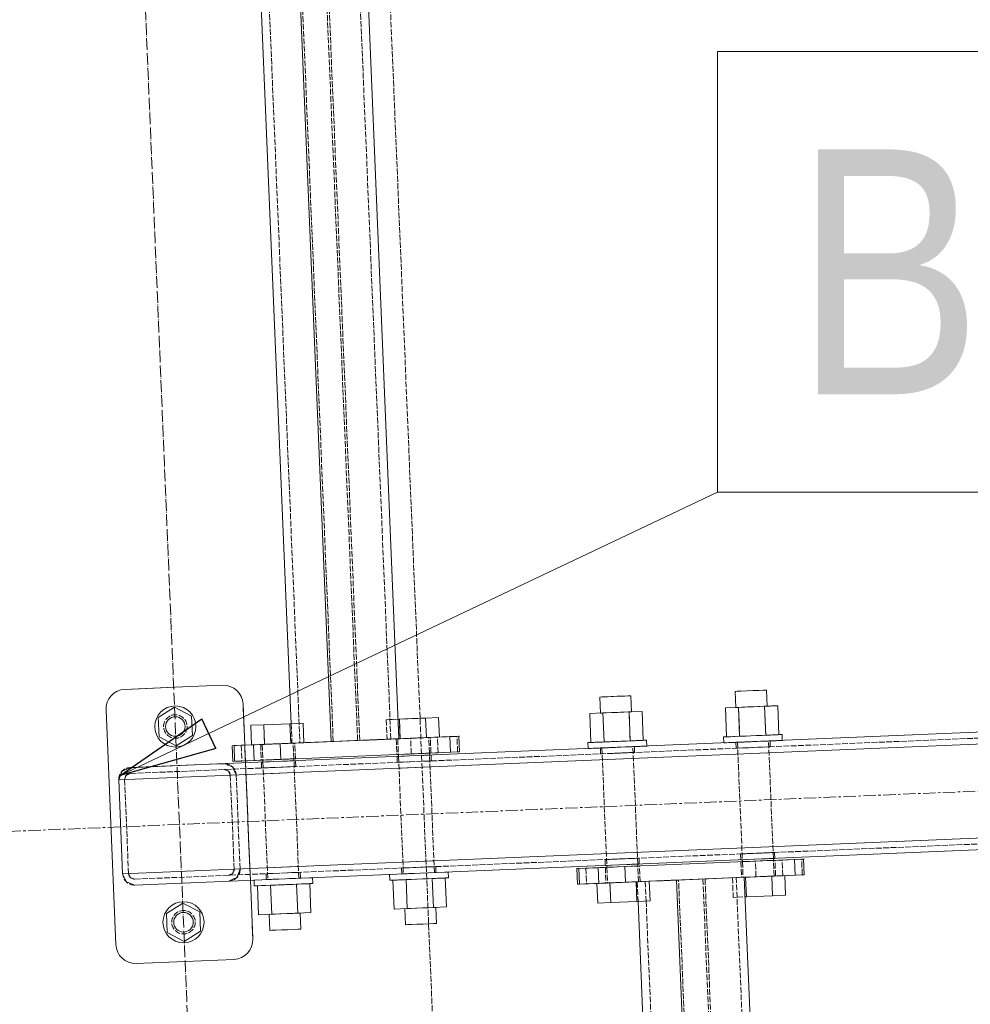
# Model space of a CAD drawing. Header units: millimetres. Extents: x -15129 to 9171, y -18789 to 5877.
# Tile 14 of 256: x -11483 to -10998, y -15826 to -15324. Entities that reach past the tile are written whole.
import ezdxf

# ---------------------------------------------------------------- set-up
doc = ezdxf.new("R2010")
doc.units = ezdxf.units.MM
for name, pattern in [('ACAD_ISO02W100', [15, 12, -3]), ('ACAD_ISO04W100', [30, 24, -3, 0, -3]), ('CENTER', [50.8, 31.75, -6.35, 6.35, -6.35])]:
    doc.linetypes.add(name, pattern=pattern)
for name, color, linetype in [('AS_Belki', 145, 'Continuous'), ('AS_Blachy', 30, 'Continuous'), ('AS_Kotwy', 9, 'Continuous'), ('AS_Sciany betonowe', 252, 'Continuous'), ('AS_Siatki', 72, 'Continuous'), ('AS_Sruby', 9, 'Continuous')]:
    doc.layers.add(name, color=color, linetype=linetype)
doc.styles.add('Arial Narrow', font='ARIALN.TTF', dxfattribs={"height": 5})

msp = doc.modelspace()

# ---------------------------------------------------------------- linework, layer by layer
at = {"color": 7, "lineweight": 13}
msp.add_line((-11431.61, -15709.42), (-11126.68, -15564.71), dxfattribs=at)
at = {"color": 0, "linetype": 'ByBlock', "lineweight": -2}
for p, q in [((-11431.61, -15709.42), (-11390.01, -15680.45)), ((-11382.86, -15695.51), (-11390.01, -15680.45)), ((-11382.86, -15695.51), (-11431.61, -15709.42))]:
    msp.add_line(p, q, dxfattribs=at)
at = {"color": 5, "linetype": 'CENTER', "lineweight": 13, "ltscale": 0.2}
msp.add_line((-12645.98, -15786.21, 38010), (-10315.16, -15688.99, 11780.73), dxfattribs=at)
at = {"color": 7, "lineweight": 13}
msp.add_lwpolyline([(-11126.68, -15564.71), (-10724.24, -15564.71), (-10724.24, -15339.71), (-11126.68, -15339.71), (-11126.68, -15564.71)], dxfattribs=at)
at = {"layer": 'AS_Belki', "color": 145, "linetype": 'Continuous', "lineweight": 13, "ltscale": 0.25}
for p, q in [((-11323.99, -15692.04), (-11364.14, -14729.35)), ((-11289.38, -15690.59), (-11329.52, -14727.91)), ((-11383.7, -14740.17), (-11344.39, -15682.88)), ((-11432.4, -15711.57), (-10308.74, -15664.71)), ((-11426.65, -15705.33), (-10478.05, -15665.76)), ((-11340.7, -15692.73), (-11323.99, -15692.04)), ((-11426.65, -15705.33), (-11430.82, -15707.26)), ((-11430.82, -15707.26), (-11432.4, -15711.57)), ((-11430.82, -15707.26), (-11432.4, -15711.57)), ((-11432.4, -15711.57), (-11430.4, -15759.53)), ((-11432.4, -15711.57), (-11430.4, -15759.53)), ((-11430.4, -15759.53), (-10356.85, -15714.76)), ((-11424.15, -15765.28), (-10538.19, -15728.32)), ((-11430.4, -15759.53), (-11428.46, -15763.7)), ((-11091.51, -16278.56), (-11113.08, -15761.31)), ((-11428.46, -15763.7), (-11424.15, -15765.28)), ((-11147.69, -15762.75), (-11124.74, -16313.13)), ((-11167.25, -15773.58), (-11144.72, -16313.96))]:
    msp.add_line(p, q, dxfattribs=at)
at = {"layer": 'AS_Belki', "color": 84, "linetype": 'ACAD_ISO02W100', "lineweight": 13, "ltscale": 0.25}
for p, q in [((-11322.9, -15691.99), (-11363.04, -14729.3)), ((-11310.46, -15691.47), (-11350.6, -14728.79)), ((-11309.36, -15691.43), (-11349.51, -14728.74)), ((-11293.48, -15690.77), (-11333.62, -14728.08)), ((-11379.92, -14732.51), (-11339.88, -15692.7)), ((-11426.53, -15708.32), (-10305.74, -15661.58)), ((-11344.39, -15682.88), (-11343.98, -15692.87)), ((-11337.89, -15692.62), (-11310.46, -15691.47)), ((-11289.38, -15690.59), (-11323.99, -15692.04)), ((-11293.48, -15690.77), (-11310.46, -15691.47)), ((-11309.36, -15691.43), (-11289.38, -15690.59)), ((-11106.27, -15691.96), (-11102.26, -15691.8)), ((-11104.11, -15691.87), (-11099.91, -15691.7)), ((-11100.88, -15691.74), (-11100.81, -15691.74)), ((-11100.81, -15691.74), (-11099.91, -15691.7)), ((-11099.79, -15694.7), (-11099.91, -15691.7)), ((-11343.98, -15692.87), (-11343.94, -15692.87)), ((-11340.7, -15692.73), (-11343.94, -15692.87)), ((-11322.9, -15691.99), (-11339.88, -15692.7)), ((-11339.88, -15692.7), (-11337.89, -15692.62)), ((-11186.51, -15695.31), (-11185.61, -15695.27)), ((-11185.75, -15695.28), (-11186.51, -15695.31)), ((-11186.51, -15695.31), (-11186.39, -15698.31)), ((-11185.31, -15695.26), (-11185.75, -15695.28)), ((-11185.61, -15695.27), (-11180.15, -15695.05)), ((-11185.05, -15695.25), (-11185.31, -15695.26)), ((-11169.14, -15694.59), (-11173.33, -15694.76)), ((-11169.9, -15694.62), (-11170.04, -15694.62)), ((-11169.14, -15694.59), (-11169.9, -15694.62)), ((-11169.01, -15697.58), (-11169.14, -15694.59)), ((-11113.1, -15692.25), (-11117.29, -15692.42)), ((-11116.39, -15692.39), (-11117.29, -15692.42)), ((-11117.29, -15692.42), (-11117.16, -15695.42)), ((-11116.26, -15695.38), (-11117.16, -15695.42)), ((-11117.16, -15695.42), (-11116.4, -15695.39)), ((-11116.26, -15695.38), (-11116.4, -15695.39)), ((-11110.93, -15692.16), (-11116.39, -15692.39)), ((-11110.8, -15695.16), (-11116.26, -15695.38)), ((-11106.15, -15694.96), (-11110.8, -15695.16)), ((-11100.69, -15694.73), (-11106.15, -15694.96)), ((-11099.79, -15694.7), (-11103.98, -15694.87)), ((-11100.55, -15694.73), (-11100.69, -15694.73)), ((-11100.69, -15694.73), (-11100.55, -15694.73)), ((-11100.55, -15694.73), (-11099.79, -15694.7)), ((-11343.09, -15701.84), (-11348.55, -15702.07)), ((-11346.38, -15701.98), (-11342.19, -15701.8)), ((-11342.95, -15701.84), (-11343.09, -15701.84)), ((-11342.19, -15701.8), (-11342.95, -15701.84)), ((-11342.07, -15704.8), (-11342.19, -15701.8)), ((-11290.34, -15699.64), (-11289.44, -15699.6)), ((-11289.58, -15699.61), (-11290.34, -15699.64)), ((-11290.34, -15699.64), (-11290.22, -15702.64)), ((-11273.61, -15701.95), (-11289.46, -15702.61)), ((-11289.44, -15699.6), (-11283.98, -15699.38)), ((-11279.33, -15699.18), (-11273.87, -15698.95)), ((-11273.74, -15701.95), (-11279.2, -15702.18)), ((-11272.97, -15698.92), (-11277.16, -15699.09)), ((-11272.84, -15701.91), (-11277.03, -15702.09)), ((-11273.73, -15698.95), (-11273.87, -15698.95)), ((-11273.74, -15701.95), (-11273.61, -15701.95)), ((-11272.97, -15698.92), (-11273.73, -15698.95)), ((-11272.84, -15701.91), (-11273.61, -15701.95)), ((-11273.61, -15701.95), (-11272.84, -15701.91)), ((-11272.84, -15701.91), (-11272.97, -15698.92)), ((-11185.49, -15698.27), (-11186.39, -15698.31)), ((-11185.62, -15698.28), (-11186.39, -15698.31)), ((-11186.39, -15698.31), (-11185.62, -15698.28)), ((-11185.49, -15698.27), (-11185.62, -15698.28)), ((-11180.03, -15698.04), (-11185.49, -15698.27)), ((-11175.37, -15697.85), (-11180.03, -15698.04)), ((-11169.91, -15697.62), (-11175.37, -15697.85)), ((-11169.01, -15697.58), (-11173.2, -15697.76)), ((-11169.77, -15697.62), (-11169.91, -15697.62)), ((-11169.91, -15697.62), (-11169.77, -15697.62)), ((-11169.77, -15697.62), (-11169.01, -15697.58)), ((-11426.65, -15705.33), (-11385.3, -15703.6)), ((-11385.3, -15703.6), (-11378.69, -15703.33)), ((-11374.38, -15704.91), (-11378.69, -15703.33)), ((-11378.57, -15706.32), (-11376.41, -15707.11)), ((-11378.57, -15706.32), (-11376.41, -15707.11)), ((-11374.38, -15704.91), (-11372.45, -15709.07)), ((-11373.82, -15706.13), (-11374.38, -15704.91)), ((-11372.45, -15709.07), (-11373.82, -15706.13)), ((-11359.56, -15702.53), (-11358.67, -15702.49)), ((-11358.8, -15702.5), (-11359.56, -15702.53)), ((-11359.56, -15702.53), (-11359.44, -15705.53)), ((-11358.68, -15705.49), (-11359.44, -15705.53)), ((-11358.54, -15705.49), (-11359.44, -15705.53)), ((-11342.83, -15704.83), (-11358.68, -15705.49)), ((-11358.67, -15702.49), (-11353.2, -15702.26)), ((-11353.08, -15705.26), (-11358.54, -15705.49)), ((-11342.96, -15704.84), (-11348.42, -15705.07)), ((-11342.07, -15704.8), (-11346.26, -15704.98)), ((-11342.96, -15704.84), (-11342.83, -15704.83)), ((-11342.07, -15704.8), (-11342.83, -15704.83)), ((-11342.83, -15704.83), (-11342.07, -15704.8)), ((-11289.32, -15702.6), (-11290.22, -15702.64)), ((-11289.46, -15702.61), (-11290.22, -15702.64)), ((-11273.48, -15704.94), (-11289.33, -15705.61)), ((-11283.86, -15702.37), (-11289.32, -15702.6)), ((-11428.61, -15709.29), (-11429.4, -15711.45)), ((-11429.4, -15711.45), (-11428.61, -15709.29)), ((-11427.4, -15759.41), (-11429.4, -15711.45)), ((-11426.53, -15708.32), (-11428.61, -15709.29)), ((-11428.61, -15709.29), (-11426.53, -15708.32)), ((-11376.41, -15707.11), (-11375.45, -15709.2)), ((-11375.45, -15709.2), (-11373.45, -15757.16)), ((-11375.45, -15709.2), (-11373.45, -15757.16)), ((-11370.45, -15757.03), (-11372.45, -15709.07)), ((-11342.7, -15707.83), (-11358.55, -15708.49)), ((-11424.28, -15762.28), (-10359.86, -15717.88)), ((-11184.13, -15752.26), (-11183.24, -15752.22)), ((-11184.13, -15752.26), (-11183.37, -15752.23)), ((-11184.13, -15752.26), (-11184.01, -15755.26)), ((-11183.37, -15752.23), (-11167.52, -15751.57)), ((-11166.76, -15751.54), (-11170.95, -15751.71)), ((-11167.52, -15751.57), (-11167.66, -15751.57)), ((-11166.76, -15751.54), (-11167.52, -15751.57)), ((-11166.64, -15754.53), (-11166.76, -15751.54)), ((-11114.01, -15749.34), (-11114.91, -15749.37)), ((-11114.91, -15749.37), (-11114.15, -15749.34)), ((-11114.91, -15749.37), (-11114.79, -15752.37)), ((-11114.15, -15749.34), (-11110.72, -15749.2)), ((-11108.55, -15749.11), (-11114.01, -15749.34)), ((-11108.43, -15752.11), (-11113.89, -15752.33)), ((-11110.72, -15749.2), (-11098.3, -15748.68)), ((-11098.31, -15751.69), (-11103.77, -15751.91)), ((-11097.54, -15748.65), (-11101.73, -15748.83)), ((-11097.41, -15751.65), (-11101.6, -15751.82)), ((-11098.3, -15748.68), (-11098.44, -15748.69)), ((-11098.31, -15751.69), (-11098.18, -15751.68)), ((-11098.3, -15748.68), (-11097.54, -15748.65)), ((-11097.54, -15748.65), (-11098.3, -15748.68)), ((-11098.18, -15751.68), (-11097.41, -15751.65)), ((-11097.41, -15751.65), (-11097.54, -15748.65)), ((-11373.45, -15757.16), (-11374.24, -15759.31)), ((-11373.45, -15757.16), (-11374.24, -15759.31)), ((-11370.45, -15757.03), (-11372.03, -15761.34)), ((-11356.55, -15756.45), (-11340.7, -15755.79)), ((-11287.97, -15756.59), (-11287.2, -15756.56)), ((-11287.97, -15756.59), (-11287.07, -15756.56)), ((-11287.97, -15756.59), (-11287.84, -15759.59)), ((-11287.33, -15753.56), (-11271.48, -15752.9)), ((-11287.2, -15756.56), (-11283.78, -15756.42)), ((-11283.78, -15756.42), (-11271.36, -15755.9)), ((-11270.59, -15755.87), (-11274.78, -15756.04)), ((-11271.36, -15755.9), (-11271.49, -15755.91)), ((-11270.59, -15755.87), (-11271.36, -15755.9)), ((-11270.47, -15758.87), (-11270.59, -15755.87)), ((-11183.11, -15755.22), (-11184.01, -15755.26)), ((-11184.01, -15755.26), (-11183.25, -15755.23)), ((-11177.65, -15754.99), (-11183.11, -15755.22)), ((-11167.53, -15754.57), (-11173, -15754.8)), ((-11166.64, -15754.53), (-11170.83, -15754.71)), ((-11167.53, -15754.57), (-11167.4, -15754.57)), ((-11167.4, -15754.57), (-11166.64, -15754.53)), ((-11113.89, -15752.33), (-11114.79, -15752.37)), ((-11114.79, -15752.37), (-11114.03, -15752.34)), ((-11427.4, -15759.41), (-11426.43, -15761.49)), ((-11426.43, -15761.49), (-11427.4, -15759.41)), ((-11424.28, -15762.28), (-11426.43, -15761.49)), ((-11374.24, -15759.31), (-11376.32, -15760.28)), ((-11374.24, -15759.31), (-11376.32, -15760.28)), ((-11372.03, -15761.34), (-11376.19, -15763.28)), ((-11376.19, -15763.28), (-11372.03, -15761.34)), ((-11372.03, -15761.34), (-11371.57, -15760.08)), ((-11357.19, -15759.48), (-11356.29, -15759.44)), ((-11357.19, -15759.48), (-11356.43, -15759.45)), ((-11357.19, -15759.48), (-11357.06, -15762.48)), ((-11352.87, -15762.3), (-11357.06, -15762.48)), ((-11356.43, -15759.45), (-11353, -15759.31)), ((-11350.7, -15762.21), (-11356.17, -15762.44)), ((-11353, -15759.31), (-11340.58, -15758.79)), ((-11340.71, -15758.79), (-11346.17, -15759.02)), ((-11342.04, -15761.85), (-11346.05, -15762.02)), ((-11339.82, -15758.76), (-11344.01, -15758.93)), ((-11339.69, -15761.75), (-11343.88, -15761.93)), ((-11340.58, -15758.79), (-11340.71, -15758.79)), ((-11340.59, -15761.79), (-11340.66, -15761.79)), ((-11339.69, -15761.75), (-11340.59, -15761.79)), ((-11339.82, -15758.76), (-11340.58, -15758.79)), ((-11339.69, -15761.75), (-11339.82, -15758.76)), ((-11286.94, -15759.55), (-11287.84, -15759.59)), ((-11287.84, -15759.59), (-11287.08, -15759.56)), ((-11286.38, -15759.53), (-11287.08, -15759.56)), ((-11281.48, -15759.32), (-11286.94, -15759.55)), ((-11276.83, -15759.13), (-11275.89, -15759.09)), ((-11270.47, -15758.87), (-11274.66, -15759.04)), ((-11271.37, -15758.9), (-11271.23, -15758.9)), ((-11271.23, -15758.9), (-11270.47, -15758.87)), ((-11117.17, -15761.48), (-11163.58, -15763.42)), ((-11117.17, -15761.48), (-11134.16, -15762.19)), ((-11134.16, -15762.19), (-11112.49, -16281.92)), ((-11113.08, -15761.31), (-11133.06, -15762.14)), ((-11133.06, -15762.14), (-11111.49, -16279.39)), ((-11095.5, -16281.21), (-11117.17, -15761.48)), ((-11356.17, -15762.44), (-11357.06, -15762.48)), ((-11167.02, -15763.56), (-11167.67, -15763.59)), ((-11167.02, -15763.56), (-11167.67, -15763.59)), ((-11167.67, -15763.59), (-11167.25, -15773.58)), ((-11166.26, -15763.53), (-11167.02, -15763.56)), ((-11166.26, -15763.53), (-11167.02, -15763.56)), ((-11146.59, -15762.71), (-11166.26, -15763.53)), ((-11163.58, -15763.42), (-11163.16, -15773.41)), ((-11123.75, -16310.59), (-11146.59, -15762.71)), ((-11163.16, -15773.41), (-11140.73, -16311.3))]:
    msp.add_line(p, q, dxfattribs=at)
at = {"layer": 'AS_Belki', "color": 84, "linetype": 'ACAD_ISO02W100', "lineweight": 13, "ltscale": 0.25, "extrusion": (8.22933e-15, -5.48504e-15, -1)}
msp.add_arc((11426.4, -15711.32), 6, 357.6117, 87.6117, dxfattribs=at)
at = {"layer": 'AS_Belki', "color": 84, "linetype": 'ACAD_ISO02W100', "lineweight": 13, "ltscale": 0.25, "extrusion": (-9.75801e-15, -1.31486e-14, -1)}
msp.add_arc((11378.44, -15709.32), 6, 87.6117, 177.6117, dxfattribs=at)
at = {"layer": 'AS_Belki', "color": 84, "linetype": 'ACAD_ISO02W100', "lineweight": 13, "ltscale": 0.25}
for centre, start, end in [((-11378.44, -15709.32), 2.3883, 92.3883), ((-11426.4, -15711.32), 92.3883, 182.3883), ((-11376.44, -15757.28), 272.3883, 2.3883), ((-11424.4, -15759.28), 182.3883, 272.3883)]:
    msp.add_arc(centre, 3, start, end, dxfattribs=at)
at = {"layer": 'AS_Belki', "color": 84, "linetype": 'ACAD_ISO02W100', "lineweight": 13, "ltscale": 0.25, "extrusion": (-4.20822e-15, 7.2324e-15, -1)}
msp.add_arc((11376.44, -15757.28), 6, 177.6117, 267.6117, dxfattribs=at)
at = {"layer": 'AS_Belki', "color": 84, "linetype": 'ACAD_ISO02W100', "lineweight": 13, "ltscale": 0.25, "extrusion": (1.7835e-15, 3.70703e-16, -1)}
msp.add_arc((11424.4, -15759.28), 6, 267.6117, 357.6117, dxfattribs=at)
at = {"layer": 'AS_Blachy', "color": 84, "linetype": 'ACAD_ISO02W100', "lineweight": 13, "ltscale": 0.25}
for p, q in [((-11403.76, -15664.34), (-11429.32, -15665.4)), ((-11368.49, -15684.09), (-11368.95, -15672.89)), ((-11289.82, -15690.61), (-11290.72, -15690.65)), ((-11289.96, -15690.62), (-11290.72, -15690.65)), ((-11290.72, -15690.65), (-11290.38, -15698.64)), ((-11289.38, -15690.59), (-11289.96, -15690.62)), ((-11289.38, -15690.59), (-11289.82, -15690.61)), ((-11289.38, -15690.59), (-11286.53, -15690.47)), ((-11284.36, -15690.38), (-11286.53, -15690.48)), ((-11283.37, -15690.34), (-11275.79, -15690.03)), ((-11283.04, -15698.34), (-11283.37, -15690.34)), ((-11274.24, -15689.96), (-11279.7, -15690.19)), ((-11270.77, -15689.82), (-11274.24, -15689.96)), ((-11274.11, -15689.96), (-11274.24, -15689.96)), ((-11273.01, -15697.92), (-11273.34, -15689.93)), ((-11269.39, -15697.77), (-11269.72, -15689.77)), ((-11258.49, -15689.31), (-11259.73, -15689.36)), ((-11259.4, -15697.35), (-11259.73, -15689.36)), ((-11258.73, -15689.32), (-11258.49, -15689.31)), ((-11369.9, -15693.95), (-11369.56, -15701.95)), ((-11365.2, -15762.82), (-11368.08, -15693.88)), ((-11367.75, -15701.87), (-11368.08, -15693.88)), ((-11343.94, -15692.87), (-11364.62, -15693.73)), ((-11359.94, -15693.54), (-11359.61, -15701.53)), ((-11355.75, -15693.36), (-11359.18, -15693.51)), ((-11355.75, -15693.36), (-11348.92, -15693.08)), ((-11348.92, -15693.08), (-11343.46, -15692.85)), ((-11343.46, -15692.85), (-11343.33, -15692.84)), ((-11342.23, -15700.81), (-11342.57, -15692.81)), ((-11323.99, -15692.04), (-11337.89, -15692.62)), ((-11369.56, -15701.95), (-11374.22, -15702.14)), ((-11369.56, -15701.95), (-11349.58, -15701.11)), ((-11358.71, -15701.49), (-11359.61, -15701.53)), ((-11359.61, -15701.53), (-11358.84, -15701.5)), ((-11358.84, -15701.5), (-11355.42, -15701.36)), ((-11357.16, -15701.43), (-11353.25, -15701.27)), ((-11355.42, -15701.36), (-11353.25, -15701.26)), ((-11353.25, -15701.27), (-11346.42, -15700.98)), ((-11348.59, -15701.07), (-11343.13, -15700.84)), ((-11342.23, -15700.81), (-11346.42, -15700.98)), ((-11343.13, -15700.84), (-11342.99, -15700.84)), ((-11342.99, -15700.84), (-11342.23, -15700.81)), ((-11290.38, -15698.64), (-11289.49, -15698.61)), ((-11290.38, -15698.64), (-11289.62, -15698.61)), ((-11289.62, -15698.61), (-11286.19, -15698.47)), ((-11289.49, -15698.61), (-11284.02, -15698.38)), ((-11286.19, -15698.47), (-11279.37, -15698.18)), ((-11284.02, -15698.38), (-11277.2, -15698.09)), ((-11275.45, -15698.02), (-11283.04, -15698.34)), ((-11279.37, -15698.18), (-11273.91, -15697.96)), ((-11273.01, -15697.92), (-11277.2, -15698.09)), ((-11269.39, -15697.77), (-11275.45, -15698.02)), ((-11273.91, -15697.96), (-11273.77, -15697.95)), ((-11273.77, -15697.95), (-11273.01, -15697.92)), ((-11259.4, -15697.35), (-11269.39, -15697.77)), ((-11258.4, -15697.31), (-11259.4, -15697.35)), ((-11367.58, -15705.87), (-11367.7, -15702.87)), ((-11365.33, -15759.82), (-11367.58, -15705.87)), ((-11082.52, -15752.03), (-11083.76, -15752.08)), ((-11083.43, -15760.07), (-11083.76, -15752.08)), ((-11082.76, -15752.04), (-11082.52, -15752.03)), ((-11193.93, -15756.67), (-11193.59, -15764.67)), ((-11183.97, -15756.26), (-11183.63, -15764.25)), ((-11173.94, -15755.84), (-11183.21, -15756.23)), ((-11179.78, -15756.08), (-11183.21, -15756.23)), ((-11177.61, -15755.99), (-11179.78, -15756.08)), ((-11172.95, -15755.8), (-11167.49, -15755.57)), ((-11167.49, -15755.57), (-11167.36, -15755.57)), ((-11166.26, -15763.53), (-11166.59, -15755.53)), ((-11114.75, -15753.37), (-11114.41, -15761.36)), ((-11107.4, -15753.06), (-11113.98, -15753.34)), ((-11110.56, -15753.2), (-11113.98, -15753.34)), ((-11108.39, -15753.11), (-11110.56, -15753.2)), ((-11107.4, -15753.06), (-11099.82, -15752.75)), ((-11107.06, -15761.06), (-11107.4, -15753.06)), ((-11103.73, -15752.91), (-11098.27, -15752.68)), ((-11097.86, -15752.67), (-11099.82, -15752.75)), ((-11098.13, -15752.68), (-11098.27, -15752.68)), ((-11097.04, -15760.64), (-11097.37, -15752.65)), ((-11093.42, -15760.49), (-11093.75, -15752.5)), ((-11365.2, -15762.82), (-11365.33, -15759.82)), ((-11114.41, -15761.36), (-11113.51, -15761.33)), ((-11114.41, -15761.36), (-11113.65, -15761.33)), ((-11110.22, -15761.19), (-11113.65, -15761.33)), ((-11113.51, -15761.33), (-11108.05, -15761.1)), ((-11110.22, -15761.19), (-11103.4, -15760.9)), ((-11101.23, -15760.81), (-11108.05, -15761.1)), ((-11108.05, -15761.1), (-11107.06, -15761.06)), ((-11099.48, -15760.74), (-11107.06, -15761.06)), ((-11103.4, -15760.9), (-11097.94, -15760.68)), ((-11101.23, -15760.81), (-11097.04, -15760.64)), ((-11093.42, -15760.49), (-11099.48, -15760.74)), ((-11097.94, -15760.68), (-11097.8, -15760.67)), ((-11097.8, -15760.67), (-11097.04, -15760.64)), ((-11083.43, -15760.07), (-11093.42, -15760.49)), ((-11082.43, -15760.03), (-11083.43, -15760.07)), ((-11198.25, -15764.86), (-11193.59, -15764.67)), ((-11193.59, -15764.67), (-11182.87, -15764.22)), ((-11182.74, -15764.21), (-11183.63, -15764.25)), ((-11183.63, -15764.25), (-11182.87, -15764.22)), ((-11179.44, -15764.08), (-11182.87, -15764.22)), ((-11181.19, -15764.15), (-11177.28, -15763.99)), ((-11179.81, -15764.09), (-11173.61, -15763.83)), ((-11179.44, -15764.08), (-11172.62, -15763.79)), ((-11170.45, -15763.7), (-11177.28, -15763.99)), ((-11172.62, -15763.79), (-11167.16, -15763.56)), ((-11166.26, -15763.53), (-11170.45, -15763.7)), ((-11167.16, -15763.56), (-11167.02, -15763.56)), ((-11167.02, -15763.56), (-11166.26, -15763.53)), ((-11363.95, -15792.79), (-11364.32, -15784.01))]:
    msp.add_line(p, q, dxfattribs=at)
at = {"layer": 'AS_Blachy', "color": 145, "linetype": 'Continuous', "lineweight": 13, "ltscale": 0.25}
for p, q in [((-11403.76, -15664.34), (-11429.32, -15665.4)), ((-11379.36, -15663.32), (-11403.76, -15664.34)), ((-11438.89, -15675.81), (-11433.89, -15795.71)), ((-11368.08, -15693.88), (-11368.95, -15672.89)), ((-11349.91, -15693.12), (-11263.39, -15689.51)), ((-11284.36, -15690.38), (-11289.38, -15690.59)), ((-11277.53, -15690.1), (-11284.36, -15690.38)), ((-11273.34, -15689.93), (-11277.53, -15690.1)), ((-11273.34, -15689.93), (-11274.11, -15689.96)), ((-11269.72, -15689.77), (-11270.77, -15689.82)), ((-11269.72, -15689.77), (-11259.73, -15689.36)), ((-11263.39, -15689.51), (-11258.73, -15689.32)), ((-11263.05, -15697.5), (-11263.39, -15689.51)), ((-11258.4, -15697.31), (-11258.73, -15689.32)), ((-11374.55, -15694.15), (-11369.9, -15693.95)), ((-11374.55, -15694.15), (-11373.55, -15694.1)), ((-11374.55, -15694.15), (-11374.22, -15702.14)), ((-11373.55, -15694.1), (-11363.56, -15693.69)), ((-11373.55, -15694.1), (-11373.22, -15702.1)), ((-11364.62, -15693.73), (-11369.9, -15693.95)), ((-11363.56, -15693.69), (-11357.5, -15693.44)), ((-11363.56, -15693.69), (-11363.23, -15701.68)), ((-11359.04, -15693.5), (-11359.94, -15693.54)), ((-11359.94, -15693.54), (-11359.18, -15693.51)), ((-11357.5, -15693.44), (-11349.91, -15693.12)), ((-11357.5, -15693.44), (-11353.58, -15693.27)), ((-11346.76, -15692.99), (-11353.58, -15693.27)), ((-11349.91, -15693.12), (-11349.58, -15701.11)), ((-11342.57, -15692.81), (-11346.76, -15692.99)), ((-11343.33, -15692.84), (-11342.57, -15692.81)), ((-11373.22, -15702.1), (-11363.23, -15701.68)), ((-11367.7, -15702.87), (-11367.75, -15701.87)), ((-11363.23, -15701.68), (-11357.16, -15701.43)), ((-11357.16, -15701.43), (-11353.14, -15701.26)), ((-11353.14, -15701.26), (-11349.58, -15701.11)), ((-11349.58, -15701.11), (-11263.05, -15697.5)), ((-11263.05, -15697.5), (-11258.4, -15697.31)), ((-11374.22, -15702.14), (-11373.22, -15702.1)), ((-11087.42, -15752.23), (-11173.94, -15755.84)), ((-11083.76, -15752.08), (-11093.75, -15752.5)), ((-11082.76, -15752.04), (-11087.42, -15752.23)), ((-11087.08, -15760.22), (-11087.42, -15752.23)), ((-11082.43, -15760.03), (-11082.76, -15752.04)), ((-11193.93, -15756.67), (-11198.58, -15756.87)), ((-11198.58, -15756.87), (-11197.58, -15756.83)), ((-11198.58, -15756.87), (-11198.25, -15764.86)), ((-11197.58, -15756.83), (-11187.59, -15756.41)), ((-11197.58, -15756.83), (-11197.25, -15764.82)), ((-11183.21, -15756.23), (-11193.93, -15756.67)), ((-11187.59, -15756.41), (-11181.52, -15756.16)), ((-11187.59, -15756.41), (-11187.26, -15764.4)), ((-11183.07, -15756.22), (-11183.97, -15756.26)), ((-11183.97, -15756.26), (-11183.21, -15756.23)), ((-11181.52, -15756.16), (-11173.94, -15755.84)), ((-11181.52, -15756.16), (-11177.61, -15755.99)), ((-11170.78, -15755.71), (-11177.61, -15755.99)), ((-11173.94, -15755.84), (-11173.61, -15763.83)), ((-11166.59, -15755.53), (-11170.78, -15755.71)), ((-11167.36, -15755.57), (-11166.59, -15755.53)), ((-11113.85, -15753.33), (-11114.75, -15753.37)), ((-11113.98, -15753.34), (-11114.75, -15753.37)), ((-11113.85, -15753.33), (-11108.39, -15753.11)), ((-11101.56, -15752.82), (-11108.39, -15753.11)), ((-11097.37, -15752.65), (-11101.56, -15752.82)), ((-11097.37, -15752.65), (-11098.13, -15752.68)), ((-11093.75, -15752.5), (-11097.86, -15752.67)), ((-11173.61, -15763.83), (-11108.05, -15761.1)), ((-11108.05, -15761.1), (-11087.08, -15760.22)), ((-11087.08, -15760.22), (-11082.43, -15760.03)), ((-11363.95, -15792.79), (-11365.2, -15762.82)), ((-11198.25, -15764.86), (-11197.25, -15764.82)), ((-11197.25, -15764.82), (-11187.26, -15764.4)), ((-11187.26, -15764.4), (-11181.19, -15764.15)), ((-11181.19, -15764.15), (-11177.17, -15763.98)), ((-11177.17, -15763.98), (-11173.61, -15763.83)), ((-11423.49, -15805.28), (-11373.53, -15803.2))]:
    msp.add_line(p, q, dxfattribs=at)
at = {"layer": 'AS_Blachy', "color": 84, "linetype": 'ACAD_ISO02W100', "lineweight": 13, "ltscale": 0.25}
for centre in [(-11403.51, -15684.34), (-11399.34, -15784.26)]:
    msp.add_circle(centre, 6, dxfattribs=at)
at = {"layer": 'AS_Blachy', "color": 145, "linetype": 'Continuous', "lineweight": 13, "ltscale": 0.25}
for centre, start, end in [((-11428.9, -15675.4), 92.3883, 182.3883), ((-11378.95, -15673.31), 2.3883, 92.3883), ((-11423.9, -15795.29), 182.3883, 272.3883), ((-11373.95, -15793.21), 272.3883, 2.3883)]:
    msp.add_arc(centre, 10, start, end, dxfattribs=at)
at = {"layer": 'AS_Kotwy', "color": 145, "linetype": 'Continuous', "lineweight": 13, "ltscale": 0.25}
for p, q in [((-11403.92, -15674.55), (-11412.19, -15679.8)), ((-11395.23, -15679.1), (-11403.92, -15674.55)), ((-11412.19, -15679.8), (-11411.78, -15689.59)), ((-11394.82, -15688.89), (-11395.23, -15679.1)), ((-11411.78, -15689.59), (-11403.1, -15694.14)), ((-11403.1, -15694.14), (-11394.82, -15688.89)), ((-11399.75, -15774.47), (-11408.02, -15779.72)), ((-11391.06, -15779.01), (-11399.75, -15774.47)), ((-11408.02, -15779.72), (-11407.62, -15789.51)), ((-11390.66, -15788.8), (-11391.06, -15779.01)), ((-11407.62, -15789.51), (-11398.93, -15794.05)), ((-11398.93, -15794.05), (-11390.66, -15788.8))]:
    msp.add_line(p, q, dxfattribs=at)
for centre, radius in [((-11403.51, -15684.34), 10.5), ((-11403.51, -15684.34), 5), ((-11399.34, -15784.26), 10.5), ((-11399.34, -15784.26), 5)]:
    msp.add_circle(centre, radius, dxfattribs=at)
at = {"layer": 'AS_Sciany betonowe', "color": 145, "linetype": 'ACAD_ISO02W100', "lineweight": 13, "ltscale": 0.25}
msp.add_line((-11238.12, -16650.19), (-11445.46, -11678.85), dxfattribs=at)
at = {"layer": 'AS_Siatki', "color": 20, "linetype": 'ACAD_ISO04W100', "lineweight": 13, "ltscale": 0.25}
msp.add_line((-11347.6, -17024.7), (-12017.05, -973.9), dxfattribs=at)
at = {"layer": 'AS_Sruby', "color": 145, "linetype": 'Continuous', "lineweight": 13, "ltscale": 0.25}
for p, q in [((-11116.61, -15666.37), (-11117.61, -15666.42)), ((-11117.61, -15666.42), (-11117.27, -15674.61)), ((-11114.55, -15666.29), (-11116.61, -15666.37)), ((-11111.75, -15666.17), (-11114.55, -15666.29)), ((-11108.64, -15666.04), (-11111.75, -15666.17)), ((-11105.69, -15665.92), (-11108.64, -15666.04)), ((-11103.34, -15665.82), (-11105.69, -15665.92)), ((-11101.96, -15665.76), (-11103.34, -15665.82)), ((-11101.76, -15665.75), (-11101.96, -15665.76)), ((-11101.42, -15673.95), (-11101.76, -15665.75)), ((-11185.83, -15669.26), (-11186.83, -15669.3)), ((-11186.83, -15669.3), (-11186.49, -15677.5)), ((-11183.77, -15669.17), (-11185.83, -15669.26)), ((-11180.98, -15669.06), (-11183.77, -15669.17)), ((-11177.86, -15668.93), (-11180.98, -15669.06)), ((-11174.91, -15668.81), (-11177.86, -15668.93)), ((-11172.57, -15668.71), (-11174.91, -15668.81)), ((-11171.19, -15668.65), (-11172.57, -15668.71)), ((-11170.98, -15668.64), (-11171.19, -15668.65)), ((-11170.64, -15676.83), (-11170.98, -15668.64)), ((-11171.88, -15676.89), (-11185.25, -15677.44)), ((-11165.2, -15676.61), (-11171.88, -15676.89)), ((-11171.88, -15676.89), (-11171.27, -15691.67)), ((-11164.59, -15691.39), (-11165.2, -15676.61)), ((-11116.03, -15674.56), (-11122.71, -15674.83)), ((-11122.71, -15674.83), (-11122.09, -15689.62)), ((-11102.66, -15674), (-11116.03, -15674.56)), ((-11116.03, -15674.56), (-11115.41, -15689.34)), ((-11095.98, -15673.72), (-11102.66, -15674)), ((-11102.66, -15674), (-11102.04, -15688.79)), ((-11095.36, -15688.51), (-11095.98, -15673.72)), ((-11289.13, -15680.57), (-11289.8, -15680.6)), ((-11275.77, -15680.02), (-11289.13, -15680.57)), ((-11289.13, -15680.57), (-11288.71, -15690.57)), ((-11269.08, -15679.74), (-11275.77, -15680.02)), ((-11275.77, -15680.02), (-11275.35, -15690.01)), ((-11268.67, -15689.73), (-11269.08, -15679.74)), ((-11185.25, -15677.44), (-11191.93, -15677.72)), ((-11191.93, -15677.72), (-11191.31, -15692.51)), ((-11184.63, -15692.23), (-11185.25, -15677.44)), ((-11358.35, -15683.46), (-11365.03, -15683.74)), ((-11365.03, -15683.74), (-11364.62, -15693.73)), ((-11344.99, -15682.9), (-11358.35, -15683.46)), ((-11358.35, -15683.46), (-11357.93, -15693.45)), ((-11338.31, -15682.63), (-11344.99, -15682.9)), ((-11344.99, -15682.9), (-11344.57, -15692.9)), ((-11337.89, -15692.62), (-11338.31, -15682.63)), ((-11289.38, -15690.59), (-11288.71, -15690.57)), ((-11288.71, -15690.57), (-11275.35, -15690.01)), ((-11274.11, -15689.96), (-11274.31, -15689.97)), ((-11178.93, -15691.99), (-11175.99, -15691.87)), ((-11175.99, -15691.87), (-11173.13, -15691.75)), ((-11173.13, -15691.75), (-11170.46, -15691.64)), ((-11170.46, -15691.64), (-11168.07, -15691.54)), ((-11168.07, -15691.54), (-11166.06, -15691.46)), ((-11166.06, -15691.46), (-11164.51, -15691.39)), ((-11164.51, -15691.39), (-11163.47, -15691.35)), ((-11163.47, -15691.35), (-11162.99, -15691.33)), ((-11162.87, -15694.33), (-11162.99, -15691.33)), ((-11123.68, -15689.69), (-11123.59, -15689.68)), ((-11123.68, -15689.69), (-11123.56, -15692.69)), ((-11123.59, -15689.68), (-11122.92, -15689.66)), ((-11122.92, -15689.66), (-11121.71, -15689.61)), ((-11121.71, -15689.61), (-11119.99, -15689.53)), ((-11119.99, -15689.53), (-11117.85, -15689.45)), ((-11117.85, -15689.45), (-11115.36, -15689.34)), ((-11115.36, -15689.34), (-11112.61, -15689.23)), ((-11112.61, -15689.23), (-11109.71, -15689.11)), ((-11109.71, -15689.11), (-11106.77, -15688.98)), ((-11106.77, -15688.98), (-11103.91, -15688.86)), ((-11103.91, -15688.86), (-11101.23, -15688.75)), ((-11101.23, -15688.75), (-11098.85, -15688.65)), ((-11098.85, -15688.65), (-11096.84, -15688.57)), ((-11096.84, -15688.57), (-11095.29, -15688.5)), ((-11095.29, -15688.5), (-11094.25, -15688.46)), ((-11094.25, -15688.46), (-11093.77, -15688.44)), ((-11093.65, -15691.44), (-11093.77, -15688.44)), ((-11364.62, -15693.73), (-11357.93, -15693.45)), ((-11359.18, -15693.51), (-11358.17, -15693.46)), ((-11358.17, -15693.46), (-11357.93, -15693.45)), ((-11357.93, -15693.45), (-11349.91, -15693.12)), ((-11343.33, -15692.84), (-11343.53, -15692.85)), ((-11192.9, -15692.58), (-11192.81, -15692.57)), ((-11192.9, -15692.58), (-11192.78, -15695.57)), ((-11192.81, -15692.57), (-11192.14, -15692.54)), ((-11192.14, -15692.54), (-11190.93, -15692.49)), ((-11190.93, -15692.49), (-11189.22, -15692.42)), ((-11189.22, -15692.42), (-11187.07, -15692.33)), ((-11187.07, -15692.33), (-11184.58, -15692.23)), ((-11184.58, -15692.23), (-11181.83, -15692.11)), ((-11181.83, -15692.11), (-11178.93, -15691.99)), ((-11358.84, -15701.5), (-11358.8, -15702.5)), ((-11342.95, -15701.84), (-11342.99, -15700.84)), ((-11289.62, -15698.61), (-11289.58, -15699.61)), ((-11273.73, -15698.95), (-11273.77, -15697.95)), ((-11098.13, -15752.68), (-11098.18, -15751.68)), ((-11183.25, -15755.23), (-11183.21, -15756.23)), ((-11167.36, -15755.57), (-11167.4, -15754.57)), ((-11114.03, -15752.34), (-11113.98, -15753.34)), ((-11333.3, -15764.49), (-11333.42, -15761.49)), ((-11294.11, -15759.85), (-11293.99, -15762.85)), ((-11280.01, -15762.27), (-11282.91, -15762.39)), ((-11277.07, -15762.14), (-11280.01, -15762.27)), ((-11274.21, -15762.02), (-11277.07, -15762.14)), ((-11271.54, -15761.91), (-11274.21, -15762.02)), ((-11272.35, -15761.95), (-11271.73, -15776.73)), ((-11269.15, -15761.81), (-11271.54, -15761.91)), ((-11267.14, -15761.73), (-11269.15, -15761.81)), ((-11265.59, -15761.66), (-11267.14, -15761.73)), ((-11265.05, -15776.45), (-11265.67, -15761.67)), ((-11264.55, -15761.62), (-11265.59, -15761.66)), ((-11264.08, -15761.6), (-11264.55, -15761.62)), ((-11264.08, -15761.6), (-11264.2, -15758.6)), ((-11112.41, -15761.28), (-11111.99, -15771.27)), ((-11099.04, -15760.72), (-11098.63, -15770.71)), ((-11091.95, -15770.44), (-11092.36, -15760.45)), ((-11363.33, -15762.74), (-11363.21, -15765.74)), ((-11363.21, -15765.74), (-11363.11, -15765.73)), ((-11362.44, -15765.7), (-11363.11, -15765.73)), ((-11361.23, -15765.65), (-11362.44, -15765.7)), ((-11361.62, -15765.67), (-11361, -15780.46)), ((-11359.52, -15765.58), (-11361.23, -15765.65)), ((-11357.38, -15765.49), (-11359.52, -15765.58)), ((-11354.88, -15765.39), (-11357.38, -15765.49)), ((-11354.93, -15765.39), (-11354.32, -15780.18)), ((-11352.13, -15765.27), (-11354.88, -15765.39)), ((-11349.23, -15765.15), (-11352.13, -15765.27)), ((-11346.3, -15765.03), (-11349.23, -15765.15)), ((-11343.43, -15764.91), (-11346.3, -15765.03)), ((-11340.76, -15764.8), (-11343.43, -15764.91)), ((-11341.57, -15764.83), (-11340.95, -15779.62)), ((-11338.37, -15764.7), (-11340.76, -15764.8)), ((-11336.36, -15764.62), (-11338.37, -15764.7)), ((-11334.81, -15764.55), (-11336.36, -15764.62)), ((-11334.27, -15779.34), (-11334.89, -15764.55)), ((-11333.78, -15764.51), (-11334.81, -15764.55)), ((-11333.3, -15764.49), (-11333.78, -15764.51)), ((-11293.99, -15762.85), (-11293.89, -15762.84)), ((-11293.22, -15762.82), (-11293.89, -15762.84)), ((-11292.01, -15762.77), (-11293.22, -15762.82)), ((-11292.39, -15762.78), (-11291.78, -15777.57)), ((-11290.3, -15762.7), (-11292.01, -15762.77)), ((-11288.15, -15762.61), (-11290.3, -15762.7)), ((-11285.66, -15762.5), (-11288.15, -15762.61)), ((-11285.71, -15762.5), (-11285.1, -15777.29)), ((-11282.91, -15762.39), (-11285.66, -15762.5)), ((-11185.53, -15764.33), (-11188.31, -15764.45)), ((-11188.31, -15764.45), (-11187.89, -15774.44)), ((-11181.21, -15774.16), (-11181.63, -15764.17)), ((-11168.27, -15763.61), (-11167.85, -15773.6)), ((-11161.17, -15773.32), (-11161.58, -15763.33)), ((-11112.66, -15771.3), (-11111.99, -15771.27)), ((-11111.99, -15771.27), (-11098.63, -15770.71)), ((-11098.63, -15770.71), (-11091.95, -15770.44)), ((-11291.78, -15777.57), (-11285.1, -15777.29)), ((-11286.34, -15777.34), (-11286, -15785.54)), ((-11285.1, -15777.29), (-11271.73, -15776.73)), ((-11271.73, -15776.73), (-11265.05, -15776.45)), ((-11270.15, -15784.87), (-11270.49, -15776.68)), ((-11187.89, -15774.44), (-11181.21, -15774.16)), ((-11181.21, -15774.16), (-11167.85, -15773.6)), ((-11167.85, -15773.6), (-11161.17, -15773.32)), ((-11361, -15780.46), (-11354.32, -15780.18)), ((-11355.56, -15780.23), (-11355.22, -15788.42)), ((-11354.32, -15780.18), (-11340.95, -15779.62)), ((-11340.95, -15779.62), (-11334.27, -15779.34)), ((-11339.37, -15787.76), (-11339.71, -15779.57)), ((-11286, -15785.54), (-11284.99, -15785.49)), ((-11284.99, -15785.49), (-11282.94, -15785.41)), ((-11282.94, -15785.41), (-11280.14, -15785.29)), ((-11280.14, -15785.29), (-11277.03, -15785.16)), ((-11277.03, -15785.16), (-11274.08, -15785.04)), ((-11274.08, -15785.04), (-11271.73, -15784.94)), ((-11271.73, -15784.94), (-11270.35, -15784.88)), ((-11270.35, -15784.88), (-11270.15, -15784.87)), ((-11355.22, -15788.42), (-11354.22, -15788.38)), ((-11354.22, -15788.38), (-11352.16, -15788.29)), ((-11352.16, -15788.29), (-11349.36, -15788.18)), ((-11349.36, -15788.18), (-11346.25, -15788.05)), ((-11346.25, -15788.05), (-11343.3, -15787.93)), ((-11343.3, -15787.93), (-11340.95, -15787.83)), ((-11340.95, -15787.83), (-11339.57, -15787.77)), ((-11339.57, -15787.77), (-11339.37, -15787.76))]:
    msp.add_line(p, q, dxfattribs=at)
at = {"layer": 'AS_Sruby', "color": 84, "linetype": 'ACAD_ISO02W100', "lineweight": 13, "ltscale": 0.25}
for p, q in [((-11117.41, -15666.41), (-11117.61, -15666.42)), ((-11116.61, -15666.37), (-11117.41, -15666.41)), ((-11101.76, -15665.75), (-11102.76, -15665.8)), ((-11186.63, -15669.29), (-11186.83, -15669.3)), ((-11185.25, -15669.24), (-11186.63, -15669.29)), ((-11182.9, -15669.14), (-11185.25, -15669.24)), ((-11179.95, -15669.02), (-11182.9, -15669.14)), ((-11176.84, -15668.89), (-11179.95, -15669.02)), ((-11174.04, -15668.77), (-11176.84, -15668.89)), ((-11172.57, -15668.71), (-11174.04, -15668.77)), ((-11170.98, -15668.64), (-11171.98, -15668.68)), ((-11171.88, -15676.89), (-11172.22, -15676.9)), ((-11171.27, -15691.67), (-11171.88, -15676.89)), ((-11171.64, -15676.88), (-11170.64, -15676.83)), ((-11170.84, -15676.84), (-11170.64, -15676.83)), ((-11117.27, -15674.61), (-11116.27, -15674.57)), ((-11117.27, -15674.61), (-11117.06, -15674.6)), ((-11114.21, -15674.48), (-11116.03, -15674.56)), ((-11115.41, -15689.34), (-11116.03, -15674.56)), ((-11111.41, -15674.36), (-11114.21, -15674.48)), ((-11108.3, -15674.23), (-11111.41, -15674.36)), ((-11105.35, -15674.11), (-11108.3, -15674.23)), ((-11103, -15674.01), (-11105.35, -15674.11)), ((-11102.66, -15674), (-11103, -15674.01)), ((-11095.98, -15673.72), (-11102.66, -15674)), ((-11102.04, -15688.79), (-11102.66, -15674)), ((-11102.42, -15673.99), (-11101.42, -15673.95)), ((-11101.62, -15673.96), (-11101.42, -15673.95)), ((-11293.89, -15680.77), (-11295.81, -15680.85)), ((-11295.81, -15680.85), (-11295.39, -15690.84)), ((-11289.13, -15680.57), (-11293.89, -15680.77)), ((-11289.8, -15680.6), (-11293.89, -15680.77)), ((-11275.77, -15680.02), (-11289.13, -15680.57)), ((-11288.71, -15690.57), (-11289.13, -15680.57)), ((-11186.49, -15677.5), (-11185.49, -15677.45)), ((-11186.49, -15677.5), (-11186.29, -15677.49)), ((-11183.43, -15677.37), (-11185.25, -15677.44)), ((-11180.63, -15677.25), (-11183.43, -15677.37)), ((-11177.52, -15677.12), (-11180.63, -15677.25)), ((-11174.57, -15677), (-11177.52, -15677.12)), ((-11172.22, -15676.9), (-11174.57, -15677)), ((-11357.93, -15693.45), (-11358.35, -15683.46)), ((-11344.57, -15692.9), (-11344.99, -15682.9)), ((-11295.39, -15690.84), (-11293.48, -15690.76)), ((-11289.38, -15690.59), (-11293.48, -15690.76)), ((-11289.75, -15690.61), (-11289.96, -15690.62)), ((-11289.96, -15690.62), (-11289.62, -15698.61)), ((-11273.77, -15697.95), (-11274.11, -15689.96)), ((-11182.36, -15692.14), (-11177.47, -15691.93)), ((-11177.47, -15691.93), (-11173.83, -15691.78)), ((-11176.97, -15691.91), (-11174.07, -15691.79)), ((-11174.07, -15691.79), (-11171.32, -15691.68)), ((-11173.83, -15691.78), (-11171.27, -15691.67)), ((-11171.32, -15691.68), (-11168.83, -15691.57)), ((-11171.27, -15691.67), (-11164.59, -15691.39)), ((-11168.83, -15691.57), (-11166.68, -15691.48)), ((-11166.68, -15691.48), (-11164.97, -15691.41)), ((-11164.97, -15691.41), (-11163.76, -15691.36)), ((-11163.76, -15691.36), (-11163.09, -15691.33)), ((-11163.09, -15691.33), (-11162.99, -15691.33)), ((-11123.68, -15689.69), (-11123.2, -15689.67)), ((-11123.2, -15689.67), (-11122.17, -15689.63)), ((-11122.17, -15689.63), (-11122.09, -15689.62)), ((-11122.09, -15689.62), (-11115.41, -15689.34)), ((-11115.41, -15689.34), (-11109.71, -15689.11)), ((-11115.41, -15689.34), (-11113.15, -15689.25)), ((-11109.71, -15689.11), (-11102.04, -15688.79)), ((-11106.65, -15691.98), (-11103.78, -15691.86)), ((-11103.78, -15691.86), (-11101.11, -15691.75)), ((-11102.26, -15691.8), (-11100.88, -15691.74)), ((-11102.04, -15688.79), (-11099.6, -15688.68)), ((-11101.11, -15691.75), (-11098.72, -15691.65)), ((-11098.18, -15751.68), (-11100.68, -15691.73)), ((-11099.6, -15688.68), (-11097.46, -15688.59)), ((-11098.72, -15691.65), (-11096.71, -15691.57)), ((-11097.46, -15688.59), (-11095.75, -15688.52)), ((-11096.71, -15691.57), (-11095.16, -15691.5)), ((-11095.75, -15688.52), (-11094.54, -15688.47)), ((-11095.16, -15691.5), (-11094.13, -15691.46)), ((-11094.54, -15688.47), (-11093.87, -15688.44)), ((-11094.13, -15691.46), (-11093.65, -15691.44)), ((-11093.87, -15688.44), (-11093.77, -15688.44)), ((-11093.74, -15691.44), (-11093.65, -15691.44)), ((-11358.97, -15693.5), (-11359.18, -15693.51)), ((-11359.18, -15693.51), (-11358.84, -15701.5)), ((-11342.99, -15700.84), (-11343.33, -15692.84)), ((-11192.9, -15692.58), (-11192.42, -15692.56)), ((-11192.78, -15695.57), (-11192.3, -15695.55)), ((-11192.78, -15695.57), (-11192.68, -15695.57)), ((-11192.42, -15692.56), (-11191.39, -15692.51)), ((-11192.3, -15695.55), (-11191.26, -15695.51)), ((-11191.39, -15692.51), (-11189.84, -15692.45)), ((-11191.31, -15692.51), (-11184.63, -15692.23)), ((-11191.31, -15692.51), (-11190.28, -15692.47)), ((-11191.26, -15695.51), (-11189.71, -15695.45)), ((-11189.84, -15692.45), (-11187.83, -15692.36)), ((-11189.71, -15695.45), (-11189.09, -15695.42)), ((-11189.09, -15695.42), (-11186.95, -15695.33)), ((-11187.83, -15692.36), (-11185.44, -15692.26)), ((-11186.95, -15695.33), (-11184.45, -15695.23)), ((-11185.75, -15695.28), (-11185.54, -15695.27)), ((-11185.75, -15695.28), (-11183.25, -15755.23)), ((-11185.44, -15692.26), (-11184.63, -15692.23)), ((-11184.63, -15692.23), (-11178.93, -15691.99)), ((-11184.63, -15692.23), (-11182.36, -15692.14)), ((-11184.45, -15695.23), (-11181.7, -15695.11)), ((-11181.7, -15695.11), (-11178.8, -15694.99)), ((-11178.8, -15694.99), (-11175.87, -15694.87)), ((-11175.87, -15694.87), (-11173.01, -15694.75)), ((-11173.01, -15694.75), (-11170.33, -15694.64)), ((-11170.33, -15694.64), (-11167.94, -15694.54)), ((-11170.1, -15694.63), (-11169.9, -15694.62)), ((-11167.4, -15754.57), (-11169.9, -15694.62)), ((-11167.94, -15694.54), (-11166.34, -15694.47)), ((-11166.34, -15694.47), (-11165.93, -15694.45)), ((-11165.93, -15694.45), (-11165.52, -15694.44)), ((-11165.52, -15694.44), (-11164.38, -15694.39)), ((-11164.38, -15694.39), (-11163.35, -15694.35)), ((-11163.35, -15694.35), (-11163.32, -15694.34)), ((-11163.32, -15694.34), (-11162.87, -15694.33)), ((-11162.96, -15694.33), (-11162.87, -15694.33)), ((-11123.56, -15692.69), (-11123.08, -15692.67)), ((-11123.56, -15692.69), (-11123.46, -15692.68)), ((-11123.08, -15692.67), (-11122.04, -15692.62)), ((-11122.04, -15692.62), (-11120.49, -15692.56)), ((-11120.49, -15692.56), (-11119.87, -15692.53)), ((-11119.87, -15692.53), (-11117.73, -15692.44)), ((-11117.73, -15692.44), (-11115.23, -15692.34)), ((-11116.53, -15692.39), (-11116.32, -15692.38)), ((-11116.53, -15692.39), (-11114.03, -15752.34)), ((-11116.32, -15692.38), (-11114.94, -15692.33)), ((-11115.23, -15692.34), (-11112.48, -15692.22)), ((-11112.48, -15692.22), (-11109.58, -15692.1)), ((-11109.58, -15692.1), (-11106.65, -15691.98)), ((-11340.45, -15761.78), (-11342.95, -15701.84)), ((-11289.58, -15699.61), (-11287.08, -15759.56)), ((-11271.23, -15758.9), (-11273.73, -15698.95)), ((-11358.8, -15702.5), (-11356.3, -15762.45)), ((-11183.21, -15756.23), (-11182.87, -15764.22)), ((-11167.02, -15763.56), (-11167.36, -15755.57)), ((-11113.98, -15753.34), (-11113.65, -15761.33)), ((-11097.8, -15760.67), (-11098.13, -15752.68)), ((-11340.66, -15761.79), (-11342.04, -15761.85)), ((-11340.66, -15761.79), (-11340.45, -15761.78)), ((-11334.94, -15761.55), (-11335, -15761.56)), ((-11334.89, -15761.55), (-11334.94, -15761.55)), ((-11333.9, -15761.51), (-11334.89, -15761.55)), ((-11333.42, -15761.49), (-11333.9, -15761.51)), ((-11333.42, -15761.49), (-11333.52, -15761.5)), ((-11294.13, -15759.85), (-11294.11, -15759.85)), ((-11294.01, -15759.85), (-11294.13, -15759.85)), ((-11293.63, -15759.83), (-11294.11, -15759.85)), ((-11292.6, -15759.79), (-11293.63, -15759.83)), ((-11287.08, -15759.56), (-11286.88, -15759.55)), ((-11285.5, -15759.49), (-11286.88, -15759.55)), ((-11277.29, -15762.15), (-11283.38, -15762.41)), ((-11277.05, -15762.14), (-11277.29, -15762.15)), ((-11272.35, -15761.95), (-11277.05, -15762.14)), ((-11272.4, -15761.95), (-11275.15, -15762.06)), ((-11271.43, -15758.91), (-11272.81, -15758.96)), ((-11272.35, -15761.95), (-11272.4, -15761.95)), ((-11265.67, -15761.67), (-11272.35, -15761.95)), ((-11266.7, -15761.71), (-11272.35, -15761.95)), ((-11271.43, -15758.91), (-11271.23, -15758.9)), ((-11265.67, -15761.67), (-11266.7, -15761.71)), ((-11266.05, -15761.68), (-11266.7, -15761.71)), ((-11264.84, -15761.63), (-11266.05, -15761.68)), ((-11264.68, -15758.62), (-11265.71, -15758.67)), ((-11264.17, -15761.61), (-11264.84, -15761.63)), ((-11264.2, -15758.6), (-11264.68, -15758.62)), ((-11264.2, -15758.6), (-11264.3, -15758.61)), ((-11264.17, -15761.61), (-11264.08, -15761.6)), ((-11112.65, -15761.29), (-11119.09, -15761.56)), ((-11116.19, -15761.44), (-11119.09, -15761.56)), ((-11119.09, -15761.56), (-11118.67, -15771.55)), ((-11113.45, -15761.32), (-11113.65, -15761.33)), ((-11110.59, -15761.21), (-11112.65, -15761.29)), ((-11108.05, -15761.1), (-11112.41, -15761.28)), ((-11112.41, -15761.28), (-11111.99, -15771.27)), ((-11107.8, -15761.09), (-11110.59, -15761.21)), ((-11104.68, -15760.96), (-11107.8, -15761.09)), ((-11101.73, -15760.84), (-11104.68, -15760.96)), ((-11099.38, -15760.74), (-11101.73, -15760.84)), ((-11099.04, -15760.72), (-11099.38, -15760.74)), ((-11092.36, -15760.44), (-11099.04, -15760.72)), ((-11098.8, -15760.71), (-11097.8, -15760.67)), ((-11097.8, -15760.67), (-11098.01, -15760.68)), ((-11362.85, -15762.72), (-11363.33, -15762.74)), ((-11363.24, -15762.73), (-11363.33, -15762.74)), ((-11362.73, -15765.72), (-11363.21, -15765.74)), ((-11361.82, -15762.68), (-11362.85, -15762.72)), ((-11361.69, -15765.67), (-11362.73, -15765.72)), ((-11361.62, -15765.67), (-11361.69, -15765.67)), ((-11354.93, -15765.39), (-11361.62, -15765.67)), ((-11356.3, -15762.45), (-11356.1, -15762.44)), ((-11352.61, -15765.29), (-11354.93, -15765.39)), ((-11353.07, -15765.31), (-11354.93, -15765.39)), ((-11350.21, -15765.19), (-11353.07, -15765.31)), ((-11347.83, -15765.09), (-11352.61, -15765.29)), ((-11349.23, -15765.15), (-11350.21, -15765.19)), ((-11347.83, -15765.09), (-11349.23, -15765.15)), ((-11344.1, -15764.94), (-11347.83, -15765.09)), ((-11341.57, -15764.83), (-11344.1, -15764.94)), ((-11341.57, -15764.83), (-11344.1, -15764.94)), ((-11339.13, -15764.73), (-11341.57, -15764.83)), ((-11336.98, -15764.64), (-11339.13, -15764.73)), ((-11335.27, -15764.57), (-11336.98, -15764.64)), ((-11334.06, -15764.52), (-11335.27, -15764.57)), ((-11333.39, -15764.49), (-11334.06, -15764.52)), ((-11333.39, -15764.49), (-11333.3, -15764.49)), ((-11293.51, -15762.83), (-11293.99, -15762.85)), ((-11292.47, -15762.79), (-11293.51, -15762.83)), ((-11292.39, -15762.78), (-11292.47, -15762.79)), ((-11285.71, -15762.5), (-11292.39, -15762.78)), ((-11291.42, -15762.74), (-11292.39, -15762.78)), ((-11286.28, -15762.53), (-11291.42, -15762.74)), ((-11285.71, -15762.5), (-11286.28, -15762.53)), ((-11282.91, -15762.39), (-11285.71, -15762.5)), ((-11283.38, -15762.41), (-11285.71, -15762.5)), ((-11181.63, -15764.17), (-11188.31, -15764.45)), ((-11181.63, -15764.17), (-11185.53, -15764.33)), ((-11182.87, -15764.22), (-11181.87, -15764.18)), ((-11182.67, -15764.21), (-11182.87, -15764.22)), ((-11181.63, -15764.17), (-11182.67, -15764.21)), ((-11181.87, -15764.18), (-11179.81, -15764.09)), ((-11168.27, -15763.61), (-11181.63, -15764.17)), ((-11181.21, -15774.16), (-11181.63, -15764.17)), ((-11161.58, -15763.33), (-11168.27, -15763.61)), ((-11168.27, -15763.61), (-11167.85, -15773.6)), ((-11167.02, -15763.56), (-11167.23, -15763.57)), ((-11118.67, -15771.55), (-11116.76, -15771.47)), ((-11118.67, -15771.55), (-11116.76, -15771.47)), ((-11116.76, -15771.47), (-11112.66, -15771.3)), ((-11112.66, -15771.3), (-11111.99, -15771.27)), ((-11285.34, -15777.3), (-11286.34, -15777.34)), ((-11286.13, -15777.33), (-11286.34, -15777.34)), ((-11283.28, -15777.22), (-11285.34, -15777.3)), ((-11280.48, -15777.1), (-11283.28, -15777.22)), ((-11277.37, -15776.97), (-11280.48, -15777.1)), ((-11274.42, -15776.85), (-11277.37, -15776.97)), ((-11272.07, -15776.75), (-11274.42, -15776.85)), ((-11271.49, -15776.72), (-11272.07, -15776.75)), ((-11270.49, -15776.68), (-11271.49, -15776.72)), ((-11270.49, -15776.68), (-11270.69, -15776.69)), ((-11354.56, -15780.19), (-11355.56, -15780.23)), ((-11355.36, -15780.22), (-11355.56, -15780.23)), ((-11352.5, -15780.1), (-11354.56, -15780.19)), ((-11354.32, -15780.18), (-11353.98, -15780.16)), ((-11353.98, -15780.16), (-11341.29, -15779.63)), ((-11349.7, -15779.99), (-11352.5, -15780.1)), ((-11346.59, -15779.86), (-11349.7, -15779.99)), ((-11343.64, -15779.73), (-11346.59, -15779.86)), ((-11341.29, -15779.63), (-11343.64, -15779.73)), ((-11340.71, -15779.61), (-11341.29, -15779.63)), ((-11341.29, -15779.63), (-11340.95, -15779.62)), ((-11340.95, -15779.62), (-11334.27, -15779.34)), ((-11339.71, -15779.57), (-11340.71, -15779.61)), ((-11339.71, -15779.57), (-11339.91, -15779.58)), ((-11286, -15785.54), (-11285.79, -15785.53)), ((-11285.79, -15785.53), (-11284.41, -15785.47)), ((-11271.73, -15784.94), (-11271.15, -15784.92)), ((-11271.15, -15784.92), (-11270.15, -15784.87)), ((-11355.22, -15788.42), (-11355.01, -15788.41)), ((-11355.01, -15788.41), (-11353.63, -15788.36)), ((-11340.95, -15787.83), (-11340.37, -15787.8)), ((-11340.37, -15787.8), (-11339.37, -15787.76))]:
    msp.add_line(p, q, dxfattribs=at)

# ---------------------------------------------------------------- texts
at = {"color": 7, "lineweight": 13, "style": 'Arial Narrow'}
msp.add_text('B-13', height=125, dxfattribs=at).set_placement((-11087.25, -15514.71))

doc.saveas('drawing.dxf')
